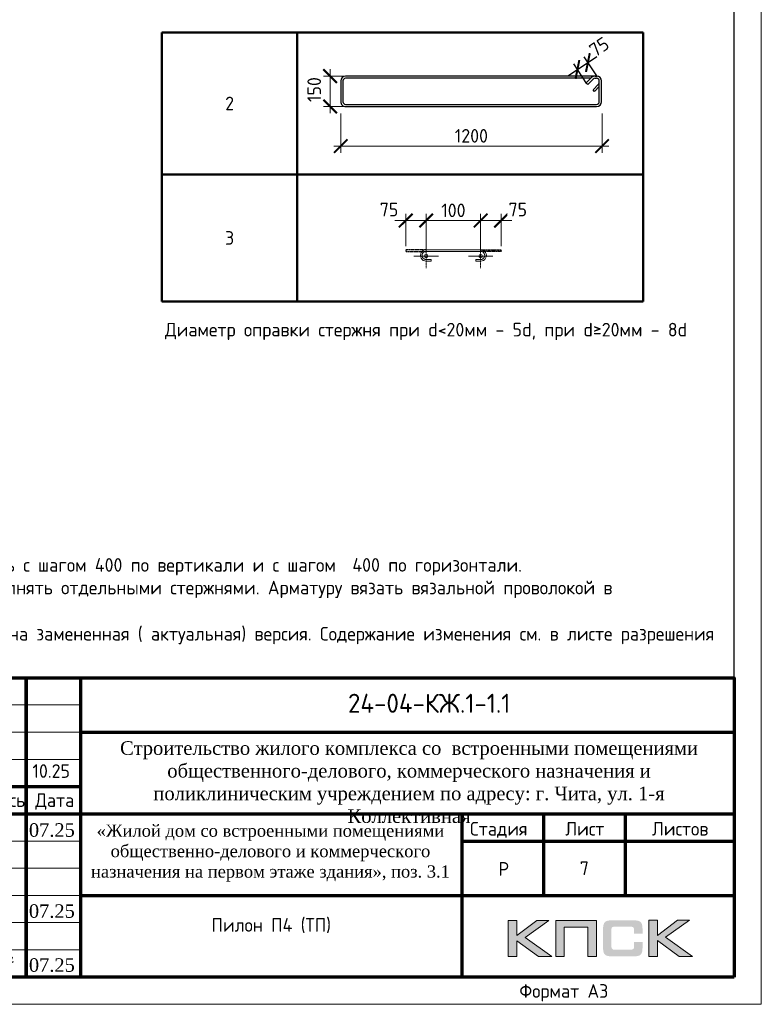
# Model space of a CAD drawing. Header units: millimetres. Extents: x 349531 to 1063351, y -131924 to 96186.
# Tile 164 of 230: x 799652 to 813272, y -65812 to -47721. Entities that reach past the tile are written whole.
import ezdxf
from ezdxf.enums import TextEntityAlignment as Align

# ---------------------------------------------------------------- set-up
doc = ezdxf.new("R2010")
doc.units = ezdxf.units.MM
doc.linetypes.add('CENTER2', pattern=[28.575, 19.05, -3.175, 3.175, -3.175])
doc.linetypes.add('GOST2.303 4', pattern=[7, 5, -2, 0])
for name, color, linetype in [('PDF7_Text', 7, 'Continuous'), ('PDF8_Text', 7, 'Continuous'), ('Рамка печать', 7, 'Continuous'), ('ТОЛСТЫЕ_ОСНОВНЫЕ', 6, 'Continuous')]:
    doc.layers.add(name, color=color, linetype=linetype)
for name, color, linetype, lineweight in [('Арм_шпильки', 143, 'Continuous', 18), ('Выноски', 20, 'Continuous', 20), ('Каркасы ригель', 3, 'Continuous', 0), ('Осевая', 10, 'CENTER2', 20), ('подоснова', 151, 'Continuous', 5), ('поз.', 2, 'Continuous', 25), ('размер', 1, 'Continuous', 25), ('РАЗМЕРЫ', 1, 'Continuous', 9), ('Рамка', 7, 'Continuous', 70), ('Текст', 7, 'Continuous', 25), ('ТОНКИЕ', 7, 'Continuous', 9)]:
    doc.layers.add(name, color=color, linetype=linetype, lineweight=lineweight)
doc.styles.add('GOST 2.304', font='CS_Gost2304.shx')
doc.styles.add('GOST-2.304_Type-B', font='GOST_Common.ttf')
doc.styles.add('PDF Times New Roman', font='times.ttf')
doc.styles.add('style1', font='GOST_Common.ttf', dxfattribs={"height": 500})
doc.styles.add('ГОСТ', font='GOST_Common.ttf')
doc.dimstyles.new('мой', dxfattribs={"dimscale": 100, "dimtxt": 2.5, "dimasz": 2.5, "dimexe": 1.25, "dimexo": 0.625, "dimtad": 1, "dimdec": 0, "dimtxsty": 'GOST-2.304_Type-B', "dimblk": 'ARCHTICK', "dimcen": 2.5, "dimdle": 2, "dimaunit": 1, "dimadec": 1, "dimazin": 2, "dimtfac": 1, "dimtdec": 0, "dimtmove": 1, "dimatfit": 3, "dimfxl": 1, "dimtfill": 1, "dimlwd": -1, "dimlwe": -1, "dimarcsym": 0})
doc.dimstyles.new('мой 25', dxfattribs={"dimscale": 100, "dimtxt": 2.5, "dimasz": 2.5, "dimexe": 1.25, "dimexo": 0.625, "dimtad": 1, "dimdec": 0, "dimlfac": 0.5, "dimtxsty": 'GOST-2.304_Type-B', "dimblk": 'ARCHTICK', "dimcen": 2.5, "dimdle": 1.25, "dimaunit": 1, "dimadec": 1, "dimazin": 2, "dimtfac": 1, "dimtdec": 0, "dimtmove": 1, "dimatfit": 3, "dimfxl": 6, "dimfxlon": 1, "dimtfill": 1, "dimlwd": -1, "dimlwe": -1, "dimarcsym": 0})
doc.dimstyles.new('СПДС', dxfattribs={"dimscale": 100, "dimtxt": 2.5, "dimasz": 2.5, "dimexe": 1.25, "dimexo": 0, "dimtad": 1, "dimdec": 0, "dimtxsty": 'GOST-2.304_Type-B', "dimblk": 'ARCHTICK', "dimcen": 2.5, "dimdle": 2, "dimadec": 0, "dimazin": 2, "dimtfac": 0.75, "dimtdec": 0, "dimtmove": 1, "dimatfit": 3, "dimfxl": 1, "dimtolj": 1, "dimarcsym": 1})

# ---------------------------------------------------------------- blocks, each defined once
blk = doc.blocks.new('*T603')
at = {"layer": 'Выноски', "color": 0, "linetype": 'ByBlock', "lineweight": 50, "transparency": 16777216}
for p, q in [((0, 0), (8834, 0)), ((0, 0), (0, -4943)), ((2484, 0), (2484, -4943)), ((8834, 0), (8834, -4943)), ((0, -2606), (8834, -2606)), ((0, -4943), (8834, -4943))]:
    blk.add_line(p, q, dxfattribs=at)
at = {"layer": 'Выноски', "color": 0, "transparency": 16777216, "char_height": 250, "width": 2183.67, "attachment_point": 5, "style": 'GOST-2.304_Type-B'}
for s, insert in [('2', (1242, -1303)), ('3', (1242, -3774))]:
    blk.add_mtext(s, dxfattribs=dict(at, insert=insert))
blk = doc.blocks.new('*U490')
for p, q in [((-8, 0), (-7, 7.2)), ((-7, -7.2), (-8, 0)), ((-7, 7.2), (-4.2, 14)), ((-4.2, 14), (0.2, 19.8)), ((0.2, 19.8), (6, 24.2)), ((6, 24.2), (12.8, 27)), ((12.8, 27), (20, 28)), ((44, 28), (20, 28)), ((20, 20), (44, 20)), ((44, 20), (44, 28)), ((262.7, 28), (286.7, 28)), ((262.7, 20), (262.7, 28)), ((286.7, 20), (262.7, 20)), ((293.9, 27), (286.7, 28)), ((300.7, 24.2), (293.9, 27)), ((306.5, 19.8), (300.7, 24.2)), ((310.9, 14), (306.5, 19.8)), ((313.7, 7.2), (310.9, 14)), ((314.7, 0), (313.7, 7.2)), ((-4.2, -14), (-7, -7.2)), ((0.2, -19.8), (-4.2, -14)), ((6, -24.2), (0.2, -19.8)), ((12.8, -27), (6, -24.2)), ((20, -28), (12.8, -27)), ((20, -28), (286.7, -28)), ((286.7, -28), (293.9, -27)), ((293.9, -27), (300.7, -24.2)), ((300.7, -24.2), (306.5, -19.8)), ((306.5, -19.8), (310.9, -14)), ((310.9, -14), (313.7, -7.2)), ((313.7, -7.2), (314.7, 0))]:
    blk.add_line(p, q)
at = {"color": 0, "linetype": 'ByBlock', "lineweight": -2}
for p, q in [((0, 0), (0.7, 5.2)), ((0.7, 5.2), (2.7, 10)), ((2.7, 10), (5.9, 14.1)), ((5.9, 14.1), (10, 17.3)), ((10, 17.3), (14.8, 19.3)), ((14.8, 19.3), (20, 20)), ((291.8, 19.3), (286.7, 20)), ((296.7, 17.3), (291.8, 19.3)), ((300.8, 14.1), (296.7, 17.3)), ((304, 10), (300.8, 14.1)), ((306, 5.2), (304, 10)), ((306.7, 0), (306, 5.2)), ((0.7, -5.2), (0, 0)), ((2.7, -10), (0.7, -5.2)), ((5.9, -14.1), (2.7, -10)), ((10, -17.3), (5.9, -14.1)), ((14.8, -19.3), (10, -17.3)), ((20, -20), (14.8, -19.3)), ((20, -20), (286.7, -20)), ((286.7, -20), (291.8, -19.3)), ((291.8, -19.3), (296.7, -17.3)), ((296.7, -17.3), (300.8, -14.1)), ((300.8, -14.1), (304, -10)), ((304, -10), (306, -5.2)), ((306, -5.2), (306.7, 0))]:
    blk.add_line(p, q, dxfattribs=at)
at = {"style": 'GOST 2.304', "oblique": 15, "flags": 9}
for tag, p in [('ДИАМЕТР', (117.8, -62.2)), ('ДЛИНА', (118.1, -72.5)), ('ПОЗИЦИЯ', (118, -56.6)), ('КЛАСС', (118, -67.8)), ('МАССА', (118.7, -78.2))]:
    blk.add_attdef(tag, p, '', height=2.5, dxfattribs=at)
blk = doc.blocks.new('_ArchTick')
at = {"color": 0, "linetype": 'ByBlock', "const_width": 0.15}
blk.add_lwpolyline([(-0.5, -0.5), (0.5, 0.5)], dxfattribs=at)
blk = doc.blocks.new('*D602')
at = {"layer": 'DEFPOINTS', "color": 0, "transparency": 16777216}
for p in [(808117, -51411), (807117, -51948), (808117, -51948)]:
    blk.add_point(p, dxfattribs=at)
at = {"layer": 'РАЗМЕРЫ', "color": 0, "linetype": 'Continuous', "transparency": 16777216}
for p, q in [((807117, -51886), (807117, -51286)), ((808117, -51885), (808117, -51286)), ((806917, -51411), (808317, -51411))]:
    blk.add_line(p, q, dxfattribs=at)
at = {"layer": 'РАЗМЕРЫ', "color": 0, "transparency": 16777216, "xscale": 250, "yscale": 250, "zscale": 250, "rotation": 180}
blk.add_blockref('_ArchTick', (807117, -51411), dxfattribs=at)
at = {"layer": 'РАЗМЕРЫ', "color": 0, "transparency": 16777216, "xscale": 250, "yscale": 250, "zscale": 250}
blk.add_blockref('_ArchTick', (808117, -51411), dxfattribs=at)
at = {"layer": 'РАЗМЕРЫ', "color": 0, "transparency": 16777216, "insert": (807617, -51224), "char_height": 250, "attachment_point": 5, "style": 'GOST-2.304_Type-B', "bg_fill": 3, "box_fill_scale": 1.1, "bg_fill_color": 256, "bg_fill_true_color": 13158600, "bg_fill_transparency": 0}
blk.add_mtext('100', dxfattribs=at)
blk = doc.blocks.new('*D604')
at = {"layer": 'DEFPOINTS', "color": 0}
for p in [(806741, -51411), (806741, -51948), (807117, -51948)]:
    blk.add_point(p, dxfattribs=at)
at = {"layer": 'РАЗМЕРЫ', "color": 0, "linetype": 'Continuous'}
for p, q in [((806741, -51885), (806741, -51286)), ((807117, -51886), (807117, -51286)), ((807317, -51411), (806541, -51411))]:
    blk.add_line(p, q, dxfattribs=at)
at = {"layer": 'РАЗМЕРЫ', "color": 0, "xscale": 250, "yscale": 250, "zscale": 250, "rotation": 180}
blk.add_blockref('_ArchTick', (806741, -51411), dxfattribs=at)
at = {"layer": 'РАЗМЕРЫ', "color": 0, "xscale": 250, "yscale": 250, "zscale": 250}
blk.add_blockref('_ArchTick', (807117, -51411), dxfattribs=at)
at = {"layer": 'РАЗМЕРЫ', "color": 0, "insert": (806435, -51209), "char_height": 250, "attachment_point": 5, "style": 'GOST-2.304_Type-B', "bg_fill": 3, "box_fill_scale": 1.1, "bg_fill_color": 256, "bg_fill_true_color": 13158600, "bg_fill_transparency": 0}
blk.add_mtext('75', dxfattribs=at)
blk = doc.blocks.new('*D605')
at = {"layer": 'DEFPOINTS', "color": 0}
for p in [(808493, -51411), (808117, -51948), (808493, -51948)]:
    blk.add_point(p, dxfattribs=at)
at = {"layer": 'РАЗМЕРЫ', "color": 0, "linetype": 'Continuous'}
for p, q in [((808117, -51886), (808117, -51286)), ((808493, -51885), (808493, -51286)), ((807917, -51411), (808693, -51411))]:
    blk.add_line(p, q, dxfattribs=at)
at = {"layer": 'РАЗМЕРЫ', "color": 0, "xscale": 250, "yscale": 250, "zscale": 250, "rotation": 180}
blk.add_blockref('_ArchTick', (808117, -51411), dxfattribs=at)
at = {"layer": 'РАЗМЕРЫ', "color": 0, "xscale": 250, "yscale": 250, "zscale": 250}
blk.add_blockref('_ArchTick', (808493, -51411), dxfattribs=at)
at = {"layer": 'РАЗМЕРЫ', "color": 0, "insert": (808800, -51209), "char_height": 250, "attachment_point": 5, "style": 'GOST-2.304_Type-B', "bg_fill": 3, "box_fill_scale": 1.1, "bg_fill_color": 256, "bg_fill_true_color": 13158600, "bg_fill_transparency": 0}
blk.add_mtext('75', dxfattribs=at)
blk = doc.blocks.new('*U510')
at = {"color": 0, "linetype": 'ByBlock', "lineweight": -2}
for p, q in [((108.8, 1198.9), (12.5, 1198.9)), ((108.8, 1188.9), (12.5, 1188.9)), ((38.8, 1188.9), (60.9, 1166.9)), ((-10, 1176.4), (-10, 12.5)), ((-10, 1169.4), (-10, 1176.4)), ((22, 1128), (-3.4, 1153.5)), ((0, 1169.4), (0, 1176.4)), ((0, 1150.1), (0, 12.5)), ((3.7, 1160.6), (29.1, 1135.1)), ((53.8, 1159.8), (28.3, 1185.2)), ((60.9, 1166.9), (53.8, 1159.8)), ((121.3, 12.5), (121.3, 1176.4)), ((131.3, 12.5), (131.3, 1176.4)), ((29.1, 1135.1), (22, 1128)), ((12.5, 0), (108.8, 0)), ((12.5, -10), (108.8, -10))]:
    blk.add_line(p, q, dxfattribs=at)
for centre, radius, start, end in [((12.5, 1176.4), 22.5, 90, 180), ((12.5, 1176.4), 12.5, 90, 180), ((19.5, 1176.4), 12.5, 45, 90), ((108.8, 1176.4), 22.5, 0, 90), ((108.8, 1176.4), 12.5, 0, 90), ((12.5, 1169.4), 22.5, 180, 225), ((12.5, 1169.4), 12.5, 180, 225), ((12.5, 12.5), 22.5, 180, 270), ((12.5, 12.5), 12.5, 180, 270), ((108.8, 12.5), 12.5, 270, 0), ((108.8, 12.5), 22.5, 270, 0)]:
    blk.add_arc(centre, radius, start, end, dxfattribs=at)
at = {"style": 'GOST 2.304', "oblique": 15, "flags": 9}
for tag, p in [('ДИАМЕТР', (-52.8, -63)), ('КЛАСС', (-53, -68.7)), ('ДЛИНА', (-52.5, -73.8)), ('ПОЗИЦИЯ', (-52.3, -58)), ('МАССА', (-52.3, -78.3))]:
    blk.add_attdef(tag, p, '', height=2.5, dxfattribs=at)
blk = doc.blocks.new('*D588')
at = {"layer": 'DEFPOINTS', "color": 0, "transparency": 16777216}
for p in [(805549, -49089), (810348, -49227), (805549, -50043)]:
    blk.add_point(p, dxfattribs=at)
at = {"layer": 'РАЗМЕРЫ', "color": 0, "linetype": 'Continuous', "transparency": 16777216}
for p, q in [((805549, -49443), (805549, -50168)), ((810348, -49443), (810348, -50168)), ((810473, -50043), (805424, -50043))]:
    blk.add_line(p, q, dxfattribs=at)
at = {"layer": 'РАЗМЕРЫ', "color": 0, "transparency": 16777216, "xscale": 250, "yscale": 250, "zscale": 250, "rotation": 180}
blk.add_blockref('_ArchTick', (805549, -50043), dxfattribs=at)
at = {"layer": 'РАЗМЕРЫ', "color": 0, "transparency": 16777216, "xscale": 250, "yscale": 250, "zscale": 250}
blk.add_blockref('_ArchTick', (810348, -50043), dxfattribs=at)
at = {"layer": 'РАЗМЕРЫ', "color": 0, "transparency": 16777216, "insert": (807948, -49855), "char_height": 250, "attachment_point": 5, "style": 'GOST-2.304_Type-B', "bg_fill": 3, "box_fill_scale": 1.1, "bg_fill_color": 256, "bg_fill_true_color": 13158600, "bg_fill_transparency": 0}
blk.add_mtext('1200', dxfattribs=at)
blk = doc.blocks.new('*D610')
at = {"layer": 'DEFPOINTS', "color": 0, "transparency": 16777216}
for p in [(805354, -48757), (806864, -48757), (806518, -49316)]:
    blk.add_point(p, dxfattribs=at)
at = {"layer": 'РАЗМЕРЫ', "color": 0, "linetype": 'Continuous', "transparency": 16777216}
for p, q in [((805354, -49441), (805354, -48632)), ((805954, -48757), (805229, -48757)), ((805954, -49316), (805229, -49316))]:
    blk.add_line(p, q, dxfattribs=at)
at = {"layer": 'РАЗМЕРЫ', "color": 0, "transparency": 16777216, "insert": (805061, -49005), "char_height": 250, "attachment_point": 5, "rotation": 90, "style": 'GOST-2.304_Type-B', "bg_fill": 3, "box_fill_scale": 1.1, "bg_fill_color": 256, "bg_fill_true_color": 13158600, "bg_fill_transparency": 0}
blk.add_mtext('150', dxfattribs=at)
at = {"layer": 'РАЗМЕРЫ', "color": 0, "transparency": 16777216, "xscale": 250, "yscale": 250, "zscale": 250}
for p, rotation in [((805354, -48757), 90), ((805354, -49316), 270)]:
    blk.add_blockref('_ArchTick', p, dxfattribs=dict(at, rotation=rotation))
blk = doc.blocks.new('*U1380')
at = {"layer": 'ТОЛСТЫЕ_ОСНОВНЫЕ', "color": 6}
blk.add_lwpolyline([(20, 5), (415, 5), (415, 292), (20, 292)], close=True, dxfattribs=at)
at = {"layer": 'ТОНКИЕ'}
blk.add_lwpolyline([(0, 0), (420, 0), (420, 297), (0, 297)], close=True, dxfattribs=at)
at = {"layer": 'Текст', "style": 'style1'}
blk.add_text('Формат А3', height=2.5, dxfattribs=at).set_placement((375.57, 1.2))
blk = doc.blocks.new('11')
at = {"layer": 'Выноски'}
for p, q in [((47962, 66737), (47989, 66781)), ((47989, 66781), (48016, 66806)), ((48016, 66806), (48038, 66823)), ((48038, 66823), (48060, 66786)), ((48060, 66786), (48058, 66769)), ((47885, 66608), (47944, 66700)), ((47944, 66700), (47962, 66737))]:
    blk.add_line(p, q, dxfattribs=at)
blk.add_lwpolyline([(47863, 66761), (47937, 66865), (47843, 66458), (47885, 66564), (47905, 66616), (47954, 66628), (47979, 66606), (47957, 66539), (47937, 66487), (47947, 66458), (47991, 66470), (48051, 66611), (48041, 66569), (48023, 66505), (48023, 66448), (48065, 66448), (48090, 66529), (48110, 66608), (48043, 66369), (47972, 66275), (47954, 66344), (47991, 66389), (48078, 66431), (48142, 66470), (48154, 66441), (48204, 66512), (48246, 66606), (48209, 66455), (48204, 66418), (48295, 66574), (48265, 66463), (48265, 66455), (48312, 66453), (48342, 66529), (48347, 66584), (48337, 66465), (48349, 66453), (48401, 66569), (48443, 66616), (48461, 66678), (48466, 66727), (48436, 66811), (48399, 66754), (48399, 66618), (48389, 66549), (48374, 66507), (48416, 66564), (48441, 66576), (48451, 66524), (48433, 66482), (48419, 66453), (48424, 66428), (48458, 66421)], dxfattribs=at)
blk = doc.blocks.new('яяя')
at = {"lineweight": 30}
for points in [[(345424, 110432), (345425, 110410), (345424, 110397), (345417, 110379), (345406, 110350), (345390, 110319), (345357, 110275), (345310, 110221), (345265, 110176), (345198, 110110), (345161, 110077), (345133, 110066), (345116, 110066), (345102, 110075), (345090, 110091), (345082, 110115), (345074, 110146), (345066, 110182), (345064, 110206), (345067, 110234), (345077, 110278), (345095, 110320), (345114, 110361), (345134, 110395), (345159, 110428), (345195, 110469), (345228, 110506), (345284, 110560), (345331, 110595), (345379, 110625), (345435, 110648), (345486, 110670), (345532, 110686), (345573, 110696), (345605, 110698), (345621, 110695), (345635, 110687), (345648, 110671), (345656, 110649), (345659, 110625), (345659, 110583), (345656, 110553), (345647, 110523), (345635, 110489), (345387, 110033), (345349, 109985), (345311, 109948), (345247, 109889), (345209, 109858), (345192, 109844), (345180, 109837), (345157, 109833), (345150, 109835), (345140, 109842), (345135, 109856), (345138, 109881), (345148, 109892), (345183, 109930), (345267, 110024), (345343, 110105), (345455, 110213), (345617, 110343), (345775, 110456), (345811, 110526), (345838, 110607), (345890, 110740), (345902, 110771), (345698, 110295), (345672, 110226), (345626, 110132), (345572, 110032), (345518, 109953), (345481, 109918), (345497, 110001), (345567, 110147), (345655, 110301), (345760, 110442)], [(345481, 109918), (345476, 109896), (345475, 109874), (345485, 109861), (345506, 109866), (345539, 109891), (345632, 109983), (345968, 110450), (346022, 110527), (346029, 110560), (346027, 110579), (346026, 110590), (346010, 110605), (345993, 110609), (345975, 110601), (345962, 110584), (345954, 110562), (345857, 110421), (345783, 110292), (345741, 110183), (345701, 110079), (345665, 109985), (345660, 109952), (345666, 109929), (345669, 109915), (345682, 109910), (345702, 109914), (345735, 109941), (345846, 110007), (346065, 110160), (346075, 110193), (346070, 110217), (346066, 110236), (346052, 110241), (346030, 110241), (346007, 110228), (345978, 110203), (345960, 110164), (345892, 110010), (345895, 109986), (345904, 109966), (345925, 109964), (345969, 109968), (346045, 110000), (346218, 110114), (346261, 110154), (346280, 110184), (346282, 110210), (346278, 110225), (346263, 110229), (346241, 110222), (346220, 110198), (346162, 110049), (345989, 109904), (345932, 109849), (345906, 109805), (345891, 109739), (345890, 109690), (345899, 109652), (345924, 109647), (345956, 109655), (345980, 109674), (346058, 109838), (346158, 110046), (346261, 110098), (346314, 110120), (346292, 110079), (346269, 110036), (346261, 110008), (346267, 109998), (346293, 109998), (346363, 110039), (346445, 110095), (346421, 110068), (346414, 110040), (346407, 110011), (346416, 109990), (346466, 109972), (346509, 109977), (346574, 109984), (347172, 110293)], [(346586, 109971), (346543, 109917), (346509, 109873), (346489, 109825), (346475, 109767), (346472, 109710), (346478, 109675), (346485, 109641), (346501, 109621), (346517, 109602), (346542, 109589), (346568, 109592), (346605, 109620), (346680, 109731), (346736, 109842), (346865, 110115), (346962, 110290), (346969, 110318), (346979, 110360), (347013, 110403), (347056, 110434), (347091, 110450), (347109, 110450), (347121, 110434), (347115, 110405), (347072, 110355), (347012, 110307), (346924, 110222)]]:
    blk.add_lwpolyline(points, dxfattribs=at)
blk = doc.blocks.new('Патрушев')
at = {"color": 5, "lineweight": 25}
blk.add_lwpolyline([(58.5, -35.09), (59.7, -31.98), (60.22, -29.81), (60.47, -28.76), (60.76, -27.56), (61.06, -26.32), (61.37, -24.67), (61.64, -22.98), (61.77, -21.63), (61.83, -20.46), (61.74, -19.5), (61.5, -18.56), (61.27, -17.93), (60.96, -17.34), (60.63, -16.86), (60.45, -16.66), (60.39, -16.62), (60.25, -16.53), (60.03, -16.42), (59.74, -16.36), (59.56, -16.39), (59.41, -16.5), (59.32, -16.73), (59.32, -16.96), (59.41, -17.15), (61.8, -21.04), (63.12, -22.91), (63.7, -23.61), (64.53, -24.59), (65.48, -25.87), (66.43, -27.07), (66.87, -27.73), (67.42, -28.44), (67.68, -28.93), (68, -29.52), (68.38, -30.41), (68.65, -31), (68.82, -31.71), (68.89, -32.2), (68.93, -32.68), (68.9, -33.35), (68.81, -33.79), (68.57, -34.59), (68.27, -35.18), (67.92, -35.7), (67.56, -36.23), (66.92, -36.75), (66.44, -37.14), (65.93, -37.49), (65.34, -37.85), (64.79, -38.12), (64.12, -38.33), (63.56, -38.4), (62.54, -38.51), (61.58, -38.47), (60.89, -38.38), (60.1, -38.27), (59.25, -38.05), (58.41, -37.75), (57.66, -37.55), (56.61, -37.27), (55.88, -36.92), (54.92, -36.35), (53.85, -35.72), (53.05, -35.25), (52.17, -34.73), (51.27, -34.08), (50.13, -33.27), (49.09, -32.31), (47.96, -31.09), (47.07, -29.92), (46.05, -28.68), (45.23, -27.65), (44.74, -26.54), (44.28, -25.09), (44.05, -24.29), (43.98, -23.29), (43.94, -22.47), (43.99, -21.49), (44.18, -20.57), (44.46, -19.97), (44.74, -19.1), (45.02, -18.24), (45.49, -17.42), (45.85, -16.92), (46.39, -16.14), (46.99, -15.53), (47.83, -14.81), (48.65, -14.29), (49.43, -13.79), (50.53, -13.27), (51.57, -12.89), (52.65, -12.48), (54.17, -12.1), (55.44, -11.87), (56.95, -11.79), (58.35, -11.79), (59.63, -11.91), (61, -12.05), (62.71, -12.35), (64.46, -12.88), (66.16, -13.58), (67.55, -14.27), (68.88, -15.13), (70.02, -16.25), (71.14, -17.49), (71.67, -18.26), (72.28, -19.27)], dxfattribs=at)
blk = doc.blocks.new('штамп кж1.1')
at = {"layer": 'Рамка печать', "lineweight": 20}
h = blk.add_hatch(color=0, dxfattribs=at)
h.paths.add_polyline_path([(419458, -85094), (419234, -85094), (418867, -85370), (418867, -85094), (418712, -85094), (418712, -85757), (418867, -85757), (418867, -85466), (419264, -85757), (419512, -85757), (419019, -85406)])
h.paths.add_polyline_path([(419737, -85219), (420175, -85219), (420175, -85757), (420329, -85757), (420329, -85094), (420165, -85094), (419583, -85094), (419583, -85251), (419583, -85757), (419737, -85757)])
h.paths.add_polyline_path([(421451, -85091), (421295, -85091), (421295, -85754), (421451, -85754), (421451, -85462), (421847, -85754), (422095, -85754), (421602, -85403), (422041, -85091), (421818, -85091), (421451, -85367)])
blk.add_hatch(color=204, dxfattribs=at).paths.add_polyline_path([(421166, -85165), (421164, -85157), (421161, -85151), (421158, -85145), (421154, -85139), (421151, -85134), (421147, -85129), (421143, -85124), (421139, -85120), (421133, -85117), (421128, -85113), (421122, -85109), (421115, -85107), (421108, -85104), (421100, -85101), (421093, -85099), (421075, -85096), (421056, -85093), (421035, -85092), (421012, -85091), (420617, -85091), (420594, -85092), (420573, -85093), (420553, -85096), (420536, -85099), (420528, -85102), (420521, -85104), (420514, -85107), (420508, -85110), (420502, -85113), (420496, -85117), (420491, -85120), (420486, -85124), (420482, -85129), (420478, -85134), (420474, -85139), (420471, -85145), (420468, -85151), (420466, -85158), (420463, -85165), (420461, -85172), (420457, -85188), (420455, -85206), (420453, -85226), (420453, -85248), (420453, -85596), (420453, -85618), (420455, -85638), (420457, -85656), (420461, -85673), (420463, -85680), (420466, -85687), (420468, -85694), (420471, -85700), (420474, -85705), (420478, -85711), (420482, -85716), (420486, -85720), (420491, -85725), (420496, -85728), (420502, -85731), (420508, -85735), (420514, -85738), (420521, -85740), (420528, -85743), (420536, -85745), (420553, -85749), (420573, -85751), (420594, -85753), (420617, -85754), (421012, -85754), (421035, -85753), (421056, -85752), (421075, -85749), (421092, -85746), (421100, -85743), (421108, -85741), (421115, -85738), (421122, -85735), (421128, -85732), (421133, -85728), (421139, -85725), (421143, -85720), (421147, -85716), (421151, -85711), (421154, -85706), (421158, -85700), (421161, -85694), (421164, -85688), (421166, -85680), (421169, -85673), (421172, -85656), (421175, -85639), (421176, -85618), (421177, -85596), (421177, -85487), (421022, -85487), (421022, -85576), (421022, -85582), (421021, -85588), (421020, -85594), (421019, -85599), (421017, -85604), (421015, -85608), (421012, -85612), (421008, -85616), (421005, -85619), (421001, -85622), (420996, -85624), (420991, -85626), (420987, -85627), (420981, -85628), (420974, -85628), (420968, -85629), (420649, -85629), (420644, -85628), (420639, -85628), (420635, -85626), (420631, -85624), (420627, -85621), (420624, -85618), (420620, -85615), (420617, -85611), (420615, -85607), (420613, -85603), (420611, -85598), (420609, -85593), (420607, -85584), (420607, -85574), (420607, -85256), (420607, -85250), (420607, -85245), (420609, -85240), (420610, -85235), (420611, -85231), (420613, -85228), (420616, -85225), (420619, -85221), (420622, -85218), (420626, -85216), (420630, -85214), (420634, -85212), (420639, -85211), (420643, -85210), (420649, -85210), (420654, -85210), (420968, -85210), (420974, -85210), (420981, -85210), (420986, -85212), (420991, -85213), (420996, -85215), (421000, -85217), (421004, -85220), (421008, -85223), (421011, -85227), (421014, -85231), (421017, -85235), (421019, -85240), (421020, -85245), (421021, -85250), (421022, -85257), (421022, -85263), (421022, -85336), (421177, -85336), (421177, -85248), (421176, -85226), (421175, -85206), (421172, -85188), (421168, -85172)])
at = {"layer": 'Рамка', "color": 7}
for p, q in [((405358, -83134), (405358, -80634)), ((407358, -83134), (407358, -80634)), ((410858, -81634), (422858, -81634)), ((404358, -82634), (410858, -82634)), ((404358, -83134), (422858, -83134)), ((419358, -83134), (419358, -84634)), ((420858, -83134), (420858, -84634)), ((417858, -83634), (422858, -83634)), ((417858, -83634), (422858, -83634)), ((410858, -84634), (422858, -84634))]:
    blk.add_line(p, q, dxfattribs=at)
at = {"layer": 'Рамка'}
for p, q in [((406358, -86134), (406358, -80634)), ((408358, -86134), (408358, -80634)), ((408358, -80634), (408358, -86134)), ((409858, -80634), (409858, -86134)), ((409858, -86134), (409858, -80634)), ((410858, -80634), (410858, -86134)), ((417858, -83134), (417858, -86134))]:
    blk.add_line(p, q, dxfattribs=at)
at = {"layer": 'Рамка', "color": 7, "lineweight": 15}
for p, q in [((404358, -81134), (410858, -81134)), ((404358, -81634), (410858, -81634)), ((404358, -82134), (410858, -82134)), ((404358, -83634), (410858, -83634)), ((404358, -84134), (410858, -84134)), ((404358, -84634), (410858, -84634)), ((404358, -85134), (410858, -85134)), ((404358, -85634), (410858, -85634))]:
    blk.add_line(p, q, dxfattribs=at)
at = {"layer": 'Рамка'}
blk.add_lwpolyline([(422858, -86134), (404358, -86134), (404358, -80634), (422858, -80634)], close=True, dxfattribs=at)
at = {"layer": 'Рамка печать', "color": 0, "lineweight": 20}
for points in [[(418712, -85757), (418712, -85094), (418867, -85094), (418867, -85370), (419234, -85094), (419458, -85094), (419019, -85406), (419512, -85757), (419264, -85757), (418867, -85466), (418867, -85757), (418712, -85757)], [(419737, -85757), (419737, -85219), (420175, -85219), (420175, -85757), (420329, -85757), (420329, -85094), (420165, -85094), (419583, -85094), (419583, -85251), (419583, -85757), (419737, -85757)], [(421295, -85754), (421295, -85091), (421451, -85091), (421451, -85367), (421818, -85091), (422041, -85091), (421602, -85403), (422095, -85754), (421847, -85754), (421451, -85462), (421451, -85754), (421295, -85754)]]:
    blk.add_lwpolyline(points, close=True, dxfattribs=at)
at = {"color": 5, "xscale": 24.5, "yscale": 24.5, "zscale": 24.5}
blk.add_blockref('Патрушев', (407651, -82836), dxfattribs=at)
at = {"color": 2, "lineweight": 60, "xscale": 0.5, "yscale": 0.5, "zscale": 0.5}
blk.add_blockref('яяя', (236038, -140993), dxfattribs=at)
at = {"layer": 'Выноски', "color": 0}
blk.add_blockref('11', (360773, -151499), dxfattribs=at)
at = {"layer": 'PDF7_Text', "char_height": 248, "attachment_point": 7, "style": 'PDF Times New Roman'}
for s, insert in [('Патрушев', (406387, -83634)), ('07.25', (409908, -83561)), ('07.25', (409908, -85050)), ('Жукова', (406381, -86056)), ('07.25', (409908, -86042))]:
    blk.add_mtext(s, dxfattribs=dict(at, insert=insert))
at = {"layer": 'PDF7_Text', "insert": (406426, -85084), "char_height": 247.95, "attachment_point": 7, "style": 'PDF Times New Roman'}
blk.add_mtext_dynamic_manual_height_columns('{\\C256;Куликов}', width=2000, gutter_width=1250, heights=[0], dxfattribs=at)
at = {"layer": 'PDF8_Text', "char_height": 248, "attachment_point": 7, "style": 'PDF Times New Roman'}
for s, insert in [('ГИП', (404451, -83561)), ('Исполнит.', (404432, -85007)), ('Н.контр.', (404445, -86056))]:
    blk.add_mtext(s, dxfattribs=dict(at, insert=insert))
at = {"layer": 'Текст', "color": 7, "style": 'ГОСТ'}
blk.add_text('24-04-КЖ.1-1.1', height=350, dxfattribs=at).set_placement((417259, -81103), align=Align.MIDDLE_CENTER)
for s, p in [('Изм.', (404622, -82993)), ('Лист', (406561, -82996)), ('N док.', (407423, -82993)), ('Подпись', (408601, -83008)), ('Дата', (410023, -83008)), ('Стадия', (418009, -83534)), ('Лист', (419758, -83534)), ('Листов', (421350, -83534)), ('Р', (418530, -84272))]:
    blk.add_text(s, height=250, dxfattribs=at).set_placement(p)
at = {"layer": 'Текст', "color": 7, "style": 'ГОСТ', "width": 0.9}
blk.add_text('Кол.уч.', height=250, dxfattribs=at).set_placement((405423, -82992))
at = {"layer": 'Текст', "color": 7, "attachment_point": 1, "style": 'ГОСТ'}
for s, width, heights, insert, char_height in [('\\pxqc;{\\fTimes New Roman|b0|i0|c204|p18;\\C256;Строительство жилого комплекса со  встроенными помещениями общественного-делового, коммерческого назначения и поликлиническим учреждением по адресу: г. Чита, ул. 1-я Коллективная}', 11543.07, [0], (411117, -81801), 250), ('\\pxqc;{\\fTimes New Roman|b0|i0|c204|p18;\\C256;«Жилой дом со встроенными помещениями общественно-делового и коммерческого назначения на первом этаже здания», поз. 3.1\\P}', 7000, [1500], (410844, -83331), 225)]:
    blk.add_mtext_dynamic_manual_height_columns(s, width=width, gutter_width=12.5, heights=heights, dxfattribs=dict(at, insert=insert, char_height=char_height))
blk = doc.blocks.new('*T701')
at = {"layer": 'Каркасы ригель', "color": 0, "linetype": 'ByBlock', "lineweight": -2, "transparency": 16777216}
for p, q in [((0, 0), (1500, 0)), ((0, -1000), (1500, -1000))]:
    blk.add_line(p, q, dxfattribs=at)
at = {"layer": 'Каркасы ригель', "color": 0, "linetype": 'ByBlock', "lineweight": 50, "transparency": 16777216}
for p, q in [((0, 0), (0, -1000)), ((1500, 0), (1500, -1000))]:
    blk.add_line(p, q, dxfattribs=at)
at = {"layer": 'Каркасы ригель', "color": 0, "linetype": 'Continuous', "lineweight": 0, "transparency": 16777216, "insert": (750, -500), "char_height": 250, "width": 1000, "attachment_point": 5, "style": 'ГОСТ'}
blk.add_mtext('7', dxfattribs=at)
blk = doc.blocks.new('*D1481')
at = {"layer": 'DEFPOINTS', "color": 0, "lineweight": 50, "transparency": 16777216}
for p in [(810087, -48508), (810261, -48771), (810069, -48898)]:
    blk.add_point(p, dxfattribs=at)
at = {"layer": 'РАЗМЕРЫ', "color": 0, "lineweight": -2, "transparency": 16777216}
for p, q in [((809729, -48746), (810254, -48398)), ((810261, -48771), (810018, -48404)), ((810069, -48898), (809826, -48531))]:
    blk.add_line(p, q, dxfattribs=at)
at = {"layer": 'РАЗМЕРЫ', "color": 0, "lineweight": -2, "transparency": 16777216, "xscale": 250, "yscale": 250, "zscale": 250}
for p, rotation in [((809895, -48635), 213.52746527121), ((810087, -48508), 33.52746527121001)]:
    blk.add_blockref('_ArchTick', p, dxfattribs=dict(at, rotation=rotation))
at = {"layer": 'РАЗМЕРЫ', "color": 0, "transparency": 16777216, "insert": (810294, -48220), "char_height": 250, "attachment_point": 5, "rotation": 33.5275, "style": 'GOST-2.304_Type-B'}
blk.add_mtext('\\A1;75', dxfattribs=at)

msp = doc.modelspace()

# ---------------------------------------------------------------- linework, layer by layer
at = {"layer": 'Осевая', "ltscale": 0.1}
for p, q in [((807341.6, -52064.2), (806893.3, -52064.2)), ((808341.5, -52064.2), (807893.3, -52064.2))]:
    msp.add_line(p, q, dxfattribs=at)

# ---------------------------------------------------------------- block references
for name, p in [('*T603', (802265.3, -47957)), ('*T701', (809271.8, -62811.7))]:
    msp.add_blockref(name, p)
at = {"lineweight": 30, "xscale": 3.959999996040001, "yscale": 3.959999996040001, "zscale": 3.959999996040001, "rotation": 269.9999999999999}
msp.add_blockref('*U510', (805588.3, -48796.4), dxfattribs=at)
at = {"layer": 'Арм_шпильки', "color": 3, "xscale": 3.75, "yscale": 3.75, "zscale": 3.75, "rotation": 180}
msp.add_blockref('*U490', (808192.4, -52052.6), dxfattribs=at)
at = {"layer": 'размер'}
msp.add_blockref('штамп кж1.1', (389913.5, 20822.5), dxfattribs=at)

# ---------------------------------------------------------------- texts
at = {"ltscale": 100, "char_height": 250, "width": 17398.124, "attachment_point": 1, "style": 'GOST-2.304_Type-B'}
for s, insert in [(' Диаметр оправки стержня при d<20мм - 5d, при d≥20мм - 8d', (802168.4, -53290.6)), ('\\pxi-3,l3,t3,20;1.^IОбщие примечания см. лист 1\\P2.^IШпильки поз.3 устанавливать с шагом 400 по вертикали и с шагом  400 по горизонтали.\\P3.^IАрмирование пилонов  выполнять отдельными стержнями. Арматуру вязать вязальной проволокой в каждом пересечении.', (794217.8, -57196.6))]:
    msp.add_mtext(s, dxfattribs=dict(at, insert=insert))
at = {"layer": 'Выноски', "color": 240, "true_color": 0xed1f24, "insert": (794174.5, -58878.1), "char_height": 250, "width": 18219.66, "attachment_point": 1, "style": 'ГОСТ'}
msp.add_mtext('\\pxi-2,l2,sm1;В выделенной области представлена замененная ( актуальная) версия. Содержание изменения см. в листе разрешения на внесение изменений', dxfattribs=at)
at = {"layer": 'Текст', "color": 7, "style": 'ГОСТ'}
msp.add_text('10.25', height=250, dxfattribs=at).set_placement((799886.3, -61650.8))
at = {"layer": 'Текст', "color": 7, "insert": (800771.8, -63811.7), "char_height": 250, "attachment_point": 1, "style": 'ГОСТ'}
msp.add_mtext_dynamic_manual_height_columns('\\pxqc;{\\C256;\\PПилон П4 (ТП) }', width=7000, gutter_width=12.5, heights=[1500], dxfattribs=at)

# ---------------------------------------------------------------- dimensions: what is measured, and where the dimension line sits
at = {"layer": 'РАЗМЕРЫ', "color": 1}
dim = msp.add_linear_dim(base=(810086.9, -48508.2), p1=(810069.4, -48897.7), p2=(810260.9, -48770.8), angle=33.52747, text='75', dimstyle='СПДС', dxfattribs=at)
dim.commit()
dim.dimension.update_dxf_attribs({"geometry": '*D1481', "text_midpoint": (810397.7, -48376.3), "dimtype": 161})

# ---------------------------------------------------------------- next in the draw order: dimensions: what is measured, and where the dimension line sits
at = {"layer": 'РАЗМЕРЫ'}
dim = msp.add_linear_dim(base=(805548.7, -50042.9), p1=(810347.9, -49226.6), p2=(805548.7, -49088.6), dimstyle='мой 25', override={"dimlfac": 0.25}, dxfattribs=at)
dim.commit()
dim.dimension.update_dxf_attribs({"geometry": '*D588', "text_midpoint": (807948.3, -49855.4)})
dim = msp.add_linear_dim(base=(808117.4, -51411.1), p1=(807117.5, -51948.4), p2=(808117.4, -51947.6), text='100', dimstyle='мой', dxfattribs=at)
dim.commit()
dim.dimension.update_dxf_attribs({"geometry": '*D602', "text_midpoint": (807617.5, -51223.6)})

# ---------------------------------------------------------------- next in the draw order: linework, layer by layer
at = {"layer": 'поз.', "linetype": 'GOST2.303 4', "ltscale": 0.4}
for points in [[(807117.4, -51947.6), (806741.4, -51947.6), (806741.4, -51977.6), (807116.2, -51977.8)], [(808117.4, -51947.6), (808493.4, -51947.6), (808493.4, -51977.6), (808118.7, -51977.8)]]:
    msp.add_lwpolyline(points, dxfattribs=at)

# ---------------------------------------------------------------- next in the draw order: dimensions: what is measured, and where the dimension line sits
at = {"layer": 'РАЗМЕРЫ'}
dim = msp.add_linear_dim(base=(805354.1, -48756.8), p1=(806518, -49316.2), p2=(806863.8, -48756.8), angle=90, text='150', dimstyle='мой 25', override={"dimlfac": 0.25}, dxfattribs=at)
dim.commit()
dim.dimension.update_dxf_attribs({"geometry": '*D610', "text_midpoint": (805248.9, -49004.9), "dimtype": 160})

# ---------------------------------------------------------------- next in the draw order: dimensions: what is measured, and where the dimension line sits
dim = msp.add_linear_dim(base=(806741.4, -51411.1), p1=(807117.5, -51948.4), p2=(806741.4, -51947.6), text='75', dimstyle='мой', dxfattribs=at)
dim.commit()
dim.dimension.update_dxf_attribs({"geometry": '*D604', "text_midpoint": (806434.6, -51396.8), "dimtype": 160})
dim = msp.add_linear_dim(base=(808493.4, -51411.1), p1=(808117.4, -51948.4), p2=(808493.4, -51947.6), angle=180, text='75', dimstyle='мой', dxfattribs=at)
dim.commit()
dim.dimension.update_dxf_attribs({"geometry": '*D605', "text_midpoint": (808800.3, -51396.8), "dimtype": 160})

# ---------------------------------------------------------------- next in the draw order: linework, layer by layer
at = {"layer": 'Осевая', "ltscale": 0.1}
for p, q in [((807117.5, -51840.1), (807117.5, -52288.4)), ((808117.4, -51840.1), (808117.4, -52288.4))]:
    msp.add_line(p, q, dxfattribs=at)
at = {"layer": 'подоснова'}
for centre in [(807117.5, -52064.2), (808117.4, -52064.2)]:
    msp.add_circle(centre, 32, dxfattribs=at)

# ---------------------------------------------------------------- next in the draw order: block references
at = {"xscale": 100, "yscale": 100, "zscale": 100}
msp.add_blockref('*U1380', (771271.8, -65811.7), dxfattribs=at)

doc.saveas('drawing.dxf')
